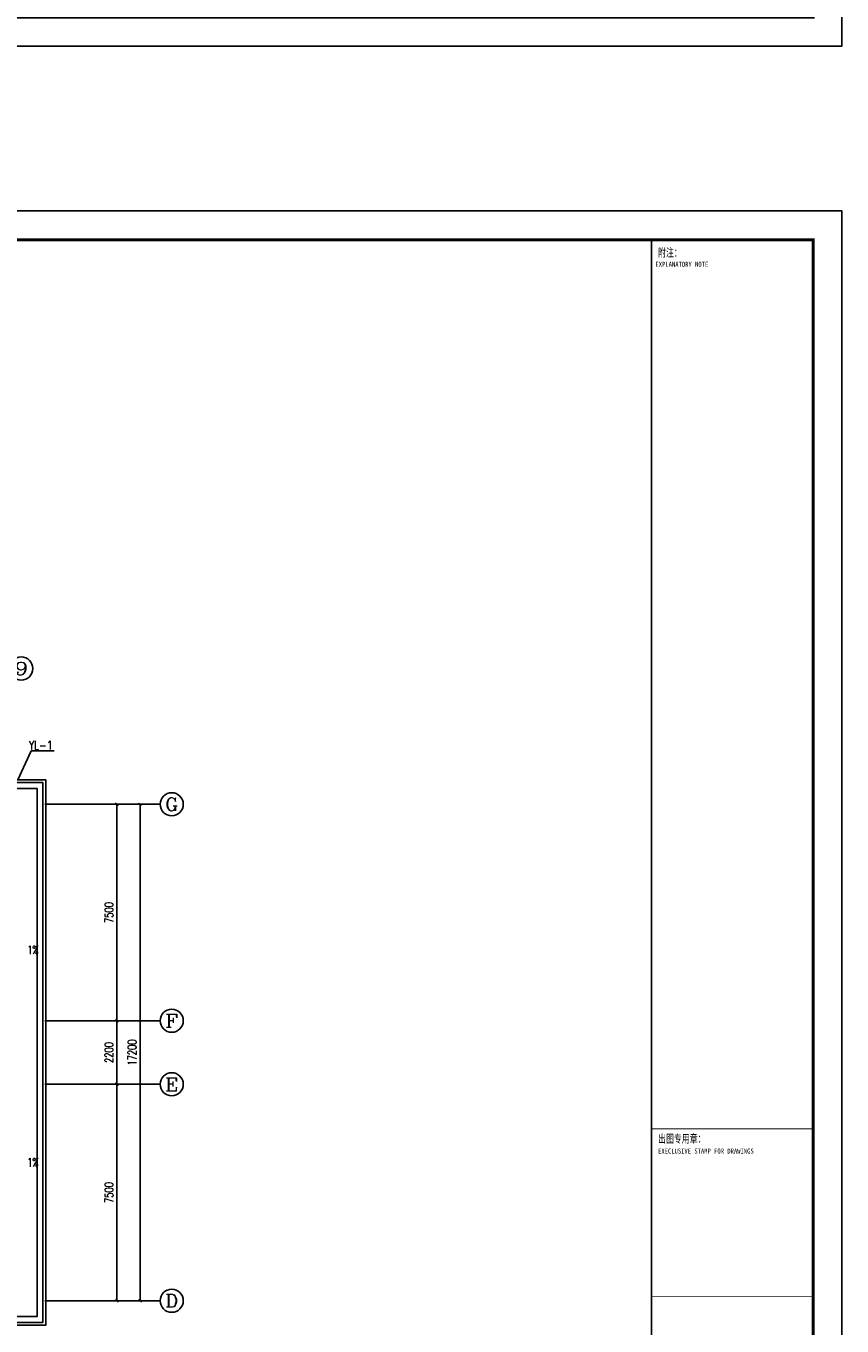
# Model space of a CAD drawing. Extents: x 687841 to 771941, y 252015 to 732780.
# Tile 24 of 98: x 743670 to 771941, y 337895 to 382929. Entities that reach past the tile are written whole.
import ezdxf
from ezdxf.enums import TextEntityAlignment as Align

# ---------------------------------------------------------------- set-up
doc = ezdxf.new("R2010")
doc.units = 0
doc.header["$LTSCALE"] = 1000
doc.header["$MEASUREMENT"] = 0
doc.layers.get('0').update_dxf_attribs({"linetype": 'CONTINUOUS'})
doc.layers.get('Defpoints').update_dxf_attribs({"linetype": 'CONTINUOUS'})
for name, color, linetype in [('AXIS', 3, 'CONTINUOUS'), ('AXIS_TEXT', 7, 'CONTINUOUS'), ('DIM_SYMB', 3, 'CONTINUOUS'), ('DIM_雨水', 3, 'CONTINUOUS'), ('PUB_TEXT', 7, 'CONTINUOUS'), ('PUB_TITLE', 4, 'CONTINUOUS'), ('TK', 7, 'CONTINUOUS'), ('WALL', 2, 'CONTINUOUS'), ('x细线', 135, 'CONTINUOUS')]:
    doc.layers.add(name, color=color, linetype=linetype)
doc.styles.add('_TCH_AXIS', font='COMPLEX', dxfattribs={"bigfont": 'GBCBIG'})
doc.styles.add('_TCH_DIM', font='SIMPLEX', dxfattribs={"bigfont": 'GBCBIG'})
doc.styles.add('_TCH_DIM_T3', font='SIMPLEX', dxfattribs={"width": 0.705882, "bigfont": 'GBCBIG'})
doc.styles.add('_TWT_PIPEDN', font='SIMPLEX', dxfattribs={"width": 0.8, "height": 3.5, "bigfont": 'HZTXT'})
doc.styles.add('COMPLEX', font='COMPLEX')
doc.styles.add('TKHZ1', font='txt', dxfattribs={"width": 0.8})
doc.dimstyles.new('_TCH_ARCH&&100', dxfattribs={"dimtxt": 297.5, "dimasz": 100, "dimexe": 250, "dimexo": 300, "dimgap": 126.25, "dimtad": 1, "dimdec": 0, "dimzin": 0, "dimdsep": 46, "dimtxsty": '_TCH_DIM_T3', "dimblk": 'ARCHTICK', "dimcen": 0.09, "dimclrt": 7, "dimazin": 2, "dimtfac": 1, "dimtdec": 0, "dimtix": 1, "dimtmove": 2, "dimatfit": 3, "dimldrblk": 'ARCHTICK', "dimfxl": 1, "dimtolj": 1, "dimtzin": 0, "dimarcsym": 0})

# ---------------------------------------------------------------- blocks, each defined once
blk = doc.blocks.new('_ArchTick')
at = {"color": 0, "linetype": 'ByBlock', "const_width": 0.4}
blk.add_lwpolyline([(-0.5, -0.5), (0.5, 0.5)], dxfattribs=at)
blk = doc.blocks.new('*D76')
at = {"layer": 'AXIS', "color": 0, "lineweight": -2}
for p, q in [((744620, 346269), (747070, 346269)), ((746820, 338769), (746820, 346269)), ((744620, 338769), (747070, 338769))]:
    blk.add_line(p, q, dxfattribs=at)
at = {"layer": 'Defpoints', "color": 0}
for p in [(744320, 346269), (746820, 346269), (744320, 338769)]:
    blk.add_point(p, dxfattribs=at)
at = {"layer": 'AXIS', "color": 0, "lineweight": -2, "xscale": 100, "yscale": 100, "zscale": 100}
for p, rotation in [((746820, 346269), 90), ((746820, 338769), 270)]:
    blk.add_blockref('_ArchTick', p, dxfattribs=dict(at, rotation=rotation))
at = {"layer": 'AXIS', "color": 7, "insert": (746545, 342519), "char_height": 297.5, "attachment_point": 5, "rotation": 90, "style": '_TCH_DIM_T3'}
blk.add_mtext('\\A1;7500', dxfattribs=at)
blk = doc.blocks.new('*D77')
at = {"layer": 'AXIS', "color": 0, "lineweight": -2}
for p, q in [((744620, 348469), (747070, 348469)), ((746820, 346269), (746820, 348469)), ((744620, 346269), (747070, 346269))]:
    blk.add_line(p, q, dxfattribs=at)
at = {"layer": 'Defpoints', "color": 0}
for p in [(744320, 348469), (746820, 348469), (744320, 346269)]:
    blk.add_point(p, dxfattribs=at)
at = {"layer": 'AXIS', "color": 0, "lineweight": -2, "xscale": 100, "yscale": 100, "zscale": 100}
for p, rotation in [((746820, 348469), 90), ((746820, 346269), 270)]:
    blk.add_blockref('_ArchTick', p, dxfattribs=dict(at, rotation=rotation))
at = {"layer": 'AXIS', "color": 7, "insert": (746545, 347369), "char_height": 297.5, "attachment_point": 5, "rotation": 90, "style": '_TCH_DIM_T3'}
blk.add_mtext('\\A1;2200', dxfattribs=at)
blk = doc.blocks.new('*D78')
at = {"layer": 'AXIS', "color": 0, "lineweight": -2}
for p, q in [((744620, 355969), (747070, 355969)), ((746820, 348469), (746820, 355969)), ((744620, 348469), (747070, 348469))]:
    blk.add_line(p, q, dxfattribs=at)
at = {"layer": 'Defpoints', "color": 0}
for p in [(744320, 355969), (746820, 355969), (744320, 348469)]:
    blk.add_point(p, dxfattribs=at)
at = {"layer": 'AXIS', "color": 0, "lineweight": -2, "xscale": 100, "yscale": 100, "zscale": 100}
for p, rotation in [((746820, 355969), 90), ((746820, 348469), 270)]:
    blk.add_blockref('_ArchTick', p, dxfattribs=dict(at, rotation=rotation))
at = {"layer": 'AXIS', "color": 7, "insert": (746545, 352219), "char_height": 297.5, "attachment_point": 5, "rotation": 90, "style": '_TCH_DIM_T3'}
blk.add_mtext('\\A1;7500', dxfattribs=at)
blk = doc.blocks.new('*D79')
at = {"layer": 'AXIS', "color": 0, "lineweight": -2}
for p, q in [((744920, 355969), (747870, 355969)), ((747620, 338769), (747620, 355969)), ((744920, 338769), (747870, 338769))]:
    blk.add_line(p, q, dxfattribs=at)
at = {"layer": 'Defpoints', "color": 0}
for p in [(744620, 355969), (747620, 355969), (744620, 338769)]:
    blk.add_point(p, dxfattribs=at)
at = {"layer": 'AXIS', "color": 0, "lineweight": -2, "xscale": 100, "yscale": 100, "zscale": 100}
for p, rotation in [((747620, 355969), 90), ((747620, 338769), 270)]:
    blk.add_blockref('_ArchTick', p, dxfattribs=dict(at, rotation=rotation))
at = {"layer": 'AXIS', "color": 7, "insert": (747345, 347369), "char_height": 297.5, "attachment_point": 5, "rotation": 90, "style": '_TCH_DIM_T3'}
blk.add_mtext('\\A1;17200', dxfattribs=at)
blk = doc.blocks.new('_AXISO')
blk.add_circle((0, 0), 0.5)
at = {"layer": 'AXIS_TEXT', "style": 'COMPLEX', "width": 1.041667}
blk.add_attdef('A', text='', height=0.56, dxfattribs=at).set_placement((-0.25, -0.28), (0.25, -0.28), align=Align.FIT)
blk = doc.blocks.new('wrtgtg')
at = {"color": 4}
blk.add_line((7804, -4841), (7804, 52559), dxfattribs=at)
at = {"layer": 'PUB_TITLE'}
for p, q in [((-75296, 53559), (8804, 53559)), ((8804, 53559), (8804, -5841)), ((2204, 52559), (7804, 52559)), ((2204, 52559), (7804, 52559)), ((7804, -4841), (7804, 52559))]:
    blk.add_line(p, q, dxfattribs=at)
blk.add_lwpolyline([(-75296, -5841), (8804, -5841), (8804, 53559), (-75296, 53559)], close=True, dxfattribs=at)
at = {"layer": 'PUB_TITLE', "const_width": 100}
blk.add_lwpolyline([(-72796, -4841), (7804, -4841), (7804, 52559), (-72796, 52559)], close=True, dxfattribs=at)
at = {"layer": 'PUB_TITLE'}
for points, const_width in [([(2204, -4841), (2204, 52559)], 50), ([(2204, 21759), (7804, 21759)], 29.7), ([(2204, 15959), (7804, 15959)], 29.7)]:
    blk.add_lwpolyline(points, dxfattribs=dict(at, const_width=const_width))
at = {"layer": 'TK', "style": 'TKHZ1'}
for s, height, width, p in [('附注：', 280, 0.7, (2431, 51973)), ('出图专用章：', 280, 0.7, (2431, 21279)), ('EXECLUSIVE STAMP FOR DRAWINGS', 175, 0.8, (2431, 20904))]:
    blk.add_text(s, height=height, dxfattribs=dict(at, width=width)).set_placement(p)
at = {"layer": 'TK', "style": 'TKHZ1', "width": 0.8}
blk.add_text('EXPLANATORY NOTE', height=175, dxfattribs=at).set_placement((3257, 51710), align=Align.MIDDLE)

msp = doc.modelspace()

# ---------------------------------------------------------------- linework, layer by layer
at = {"layer": 'AXIS'}
for p, q in [((744320.1, 355969.4), (748320.1, 355969.4)), ((744320.1, 348469.4), (748320.1, 348469.4)), ((744320.1, 346269.4), (748320.1, 346269.4)), ((744320.1, 338769.4), (748320.1, 338769.4))]:
    msp.add_line(p, q, dxfattribs=at)
at = {"layer": 'DIM_SYMB'}
for points in [[(743851.2, 351409.6, 0, 0, 0), (743851.2, 352526.5, 80, 0, 0), (743851.2, 352826.5, 0, 0, 0)], [(743851.2, 343073.2, 0, 0, 0), (743851.2, 341956.3, 80, 0, 0), (743851.2, 341656.3, 0, 0, 0)]]:
    msp.add_lwpolyline(points, format="xyseb", dxfattribs=at)
at = {"layer": 'DIM_雨水', "color": 6}
for p in [(743385.8, 356819.4), (744644.6, 357818), (744644.6, 357818)]:
    msp.add_line(p, (743844.6, 357818), dxfattribs=at)
at = {"layer": 'WALL'}
for points in [[(728655.1, 337919.4), (712655.1, 337919.4), (712655.1, 356819.4), (744355.1, 356819.4), (744355.1, 337919.4), (737355.1, 337919.4)], [(728655.1, 338019.4), (712755.1, 338019.4), (712755.1, 356719.4), (744255.1, 356719.4), (744255.1, 338019.4), (737355.1, 338019.4)]]:
    msp.add_lwpolyline(points, dxfattribs=at)
at = {"layer": 'x细线'}
msp.add_lwpolyline([(728655.1, 338219.4), (712955.1, 338219.4), (712955.1, 356519.4), (744055.1, 356519.4), (744055.1, 338219.4), (737355.1, 338219.4)], dxfattribs=at)

# ---------------------------------------------------------------- block references
for p in [(763136.5, 388073.4), (763136.5, 322964.7)]:
    msp.add_blockref('wrtgtg', p)
at = {"layer": 'AXIS'}
ref = msp.add_blockref('_AXISO', (743505.1, 360670.5), dxfattribs=dict(at, xscale=800, yscale=800, zscale=800))
ref.add_attrib('A', '9', dxfattribs={"layer": 'AXIS_TEXT', "height": 452.5, "style": '_TCH_AXIS', "width": 1.5}).set_placement((743278.8, 360444.2), (743731.3, 360444.2), align=Align.FIT)
ref = msp.add_blockref('_AXISO', (748720.1, 355969.4), dxfattribs=dict(at, xscale=800, yscale=800, zscale=800))
ref.add_attrib('A', 'G', dxfattribs={"layer": 'AXIS_TEXT', "height": 452.5, "style": '_TCH_AXIS', "width": 1.166667}).set_placement((748493.8, 355743.2), (748946.3, 355743.2), align=Align.FIT)
ref = msp.add_blockref('_AXISO', (748720.1, 348469.4), dxfattribs=dict(at, xscale=800, yscale=800, zscale=800))
ref.add_attrib('A', 'F', dxfattribs={"layer": 'AXIS_TEXT', "height": 452.5, "style": '_TCH_AXIS', "width": 1.3125}).set_placement((748493.8, 348243.2), (748946.3, 348243.2), align=Align.FIT)
ref = msp.add_blockref('_AXISO', (748720.1, 346269.4), dxfattribs=dict(at, xscale=800, yscale=800, zscale=800))
ref.add_attrib('A', 'E', dxfattribs={"layer": 'AXIS_TEXT', "height": 452.5, "style": '_TCH_AXIS', "width": 1.3125}).set_placement((748493.8, 346043.2), (748946.3, 346043.2), align=Align.FIT)
ref = msp.add_blockref('_AXISO', (748720.1, 338769.4), dxfattribs=dict(at, xscale=800, yscale=800, zscale=800))
ref.add_attrib('A', 'D', dxfattribs={"layer": 'AXIS_TEXT', "height": 452.5, "style": '_TCH_AXIS', "width": 1.235294}).set_placement((748493.8, 338543.2), (748946.3, 338543.2), align=Align.FIT)

# ---------------------------------------------------------------- texts
at = {"layer": 'DIM_雨水', "color": 6, "style": '_TWT_PIPEDN', "width": 0.8}
msp.add_text('YL-1', height=300, dxfattribs=at).set_placement((743765.5, 357863.3))
at = {"layer": 'PUB_TEXT', "style": '_TCH_DIM', "width": 0.705882}
for p in [(743710.4, 350772.4), (743710.4, 343412.9)]:
    msp.add_text('1%%%', height=297.5, dxfattribs=at).set_placement(p)

# ---------------------------------------------------------------- dimensions: what is measured, and where the dimension line sits
at = {"layer": 'AXIS'}
for p1, p2, distance, picture, middle in [((744320.1, 348469.4), (744320.1, 355969.4), -2500, '*D78', (746545.1, 352219.4)), ((744620.1, 338769.4), (744620.1, 355969.4), -3000, '*D79', (747345.1, 347369.4)), ((744320.1, 346269.4), (744320.1, 348469.4), -2500, '*D77', (746545.1, 347369.4)), ((744320.1, 338769.4), (744320.1, 346269.4), -2500, '*D76', (746545.1, 342519.4))]:
    dim = msp.add_aligned_dim(p1=p1, p2=p2, distance=distance, dimstyle='_TCH_ARCH&&100', dxfattribs=at)
    dim.commit()
    dim.dimension.update_dxf_attribs({"geometry": picture, "text_midpoint": middle})

doc.saveas('drawing.dxf')
